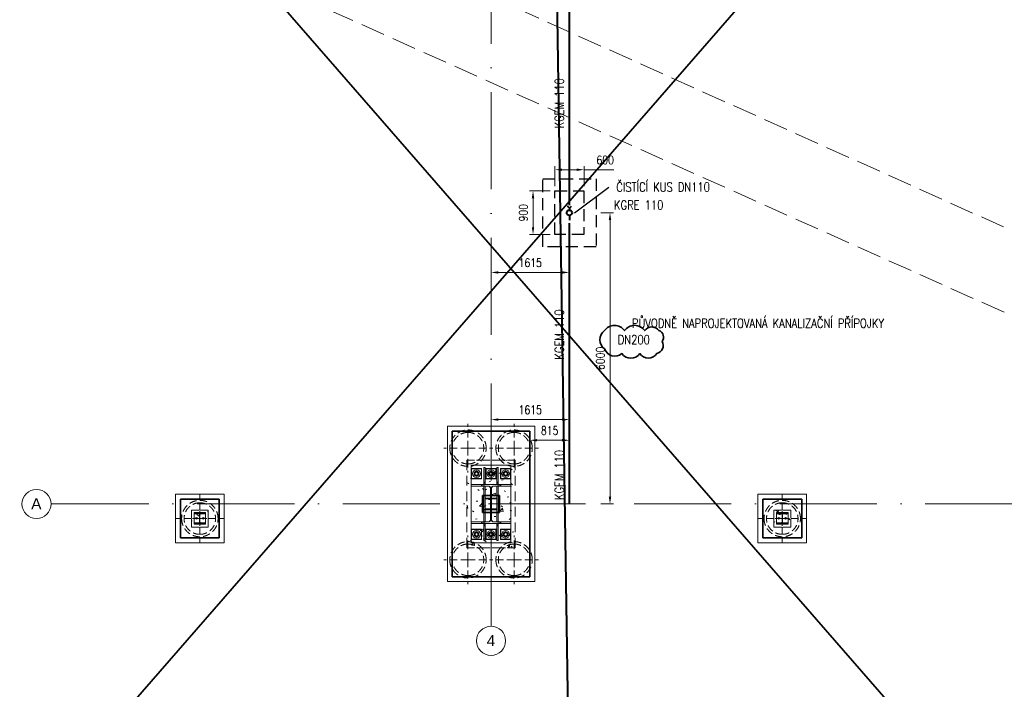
# Model space of a CAD drawing. Header units: millimetres. Extents: x -34728 to 839610, y -480656 to 464976.
# Tile 5 of 69: x 114675 to 134962, y -103717 to -89923. Entities that reach past the tile are written whole.
import ezdxf
from ezdxf import colors
from ezdxf.entities.mleader import LeaderData, LeaderLine
from ezdxf.enums import TextEntityAlignment as Align
from ezdxf.math import Vec2, Vec3

# ---------------------------------------------------------------- set-up
doc = ezdxf.new("R2010")
doc.units = ezdxf.units.MM
for name, pattern in [('IMPORT-A_CARA_07', [700, 500, -200]), ('IMPORT-KANVPOVO', [2000, 700, -650, 0, -650]), ('Rebar Cover Lines', [320.04, 160.02, -160.02]), ('Skryté 1_5', [220, 150, -70]), ('ČERCHOVANÁ', [25.4, 12.7, -6.35, 0, -6.35]), ('Čerchovaná 20mm', [3000, 2000, -500, 0, -500]), ('Čárkovaná', [0.75, 0.5, -0.25])]:
    doc.linetypes.add(name, pattern=pattern)
doc.layers.get('0').update_dxf_attribs({"color": 9})
doc.layers.get('Defpoints').update_dxf_attribs({"color": 140})
for name, color, linetype, lineweight in [('06_KÓTY', 9, 'Continuous', 9), ('09_SANITA', 5, 'Continuous', 9), ('11542_003_OK-HALA_TaO-1_ET_R01_AciS_2025-04-14_sloupy_dwg', 9, 'Continuous', 9), ('_KANAL TRASA 1', 10, 'IMPORT-KANVPOVO', 70), ('CA_NEVHRA', 9, 'Skryté 1_5', 9), ('CA_OSY', 9, 'ČERCHOVANÁ', 9), ('CA_TEXT35', 9, 'Continuous', 9), ('CA_ZAKLADY25', 9, 'Continuous', 18), ('Konstrukční přípoje', 253, 'Continuous', 18), ('PL_KANAL', 240, 'Continuous', 40), ('SS_HALA_TaO-SLOUP', 9, 'Continuous', 9), ('TEXT25', 3, 'Continuous', 25)]:
    doc.layers.add(name, color=color, linetype=linetype, lineweight=lineweight)
doc.styles.add('Arial_1', font='arial.ttf', dxfattribs={"height": 450})
doc.styles.add('ROMANS', font='romans', dxfattribs={"width": 0.8})
doc.styles.add('Romans_2.5', font='romans.shx', dxfattribs={"width": 0.8, "height": 2.5})
doc.dimstyles.new('T-50_(3.5)', dxfattribs={"dimscale": 50, "dimtxt": 3.5, "dimasz": 3, "dimexe": 1.5, "dimexo": 2, "dimgap": 0, "dimtad": 0, "dimdec": 1, "dimrnd": 1, "dimtxsty": 'ROMANS', "dimcen": 3, "dimclrd": 256, "dimclre": 256, "dimclrt": 256, "dimadec": 1, "dimazin": 2, "dimtfac": 0.714286, "dimtdec": 1, "dimtmove": 0, "dimatfit": 3, "dimldrblk": 'DOTSMALL', "dimfxl": 1, "dimtvp": 1.142857, "dimtolj": 1, "dimlwd": -1, "dimlwe": -1, "dimarcsym": 0})
pattern_1 = [(50, (-53770.05, -7749.9), (728.7365, -63.756), [76.2, -838.2]), (355, (-53770.05, -7749.9), (-140.972, 764.228), [60.96, -670.56]), (100.451, (-53709.3, -7755.2), (587.77, 700.467), [64.76, -712.36]), (46.184, (-53770.05, -7546.7), (1084.316, -168.171), [114.3, -1257.3]), (96.636, (-53679.7, -7560.7), (949.61, 989.71), [97.14, -1068.54]), (351.184, (-53770, -7546.7), (949.62, 989.701), [91.44, -1005.84]), (21, (-53668.45, -7597.5), (606.458, -409.0606), [76.2, -838.2]), (326, (-53668.45, -7597.5), (247.208, 736.753), [60.96, -670.56]), (71.451, (-53617.9, -7631.56), (853.668, 327.6855), [64.76, -712.36]), (37.5, (-53770.05, -7749.87), (12.3547, 338.2201), [33.528, -628.904, 33.528, -647.192, -673.1]), (37.5, (-53770.05, -7749.87), (12.3547, 338.2201), [-1343.152, 33.528, -639.572]), (7.5, (-53770.05, -7749.87), (267.2789, 400.7221), [33.528, -354.584, 33.528, -613.664, -256.54]), (7.5, (-53770.05, -7749.87), (267.2789, 400.7221), [-1035.304, 33.528, -223.012]), (327.5, (-53996.62, -7749.87), (542.3633, -22.9153), [33.528, -220.472, 33.528, -758.952, -1051.56]), (327.5, (-53996.62, -7749.87), (542.3633, -22.9153), [-1046.48, 33.528, -1018.032]), (317.5, (-54098.2, -7749.87), (592.517, 101.707), [33.528, -296.672, 33.528, -492.76, -746.76]), (317.5, (-54098.2, -7749.87), (592.517, 101.707), [-856.488, 33.528, -713.232])]

# ---------------------------------------------------------------- blocks, each defined once
blk = doc.blocks.new('*D324')
at = {"layer": '06_KÓTY', "transparency": 16777216}
for p, q in [((124387, -97964), (124387, -98236)), ((126002, -97964), (126002, -98236)), ((124537, -98161), (125852, -98161))]:
    blk.add_line(p, q, dxfattribs=at)
at = {"layer": '06_KÓTY', "lineweight": 35, "transparency": 16777216}
for points in [[(124537, -98136), (124537, -98186), (124387, -98161)], [(125852, -98136), (125852, -98186), (126002, -98161)]]:
    blk.add_solid(points, dxfattribs=at)
at = {"layer": 'Defpoints', "color": 0, "lineweight": 35, "transparency": 16777216}
for p in [(124387, -97864), (126002, -97864), (126002, -98161)]:
    blk.add_point(p, dxfattribs=at)
at = {"layer": '06_KÓTY', "transparency": 16777216, "insert": (125194, -97961), "char_height": 175, "attachment_point": 5, "style": 'ROMANS'}
blk.add_mtext('\\A1;1615', dxfattribs=at)
blk = doc.blocks.new('_DotSmall')
at = {"color": 0, "linetype": 'ByBlock', "const_width": 0.5}
blk.add_lwpolyline([(-0.0625, 0, 1), (0.0625, 0, 1)], format="xyb", close=True, dxfattribs=at)
blk = doc.blocks.new('*D325')
at = {"layer": '06_KÓTY', "transparency": 16777216}
for p, q in [((125187, -98500), (125187, -98662)), ((125337, -98587), (125852, -98587)), ((126002, -98500), (126002, -98662))]:
    blk.add_line(p, q, dxfattribs=at)
at = {"layer": '06_KÓTY', "lineweight": 35, "transparency": 16777216}
for points in [[(125337, -98562), (125337, -98612), (125187, -98587)], [(125852, -98562), (125852, -98612), (126002, -98587)]]:
    blk.add_solid(points, dxfattribs=at)
at = {"layer": 'Defpoints', "color": 0, "lineweight": 35, "transparency": 16777216}
for p in [(125187, -98400), (126002, -98400), (126002, -98587)]:
    blk.add_point(p, dxfattribs=at)
at = {"layer": '06_KÓTY', "transparency": 16777216, "insert": (125594, -98387), "char_height": 175, "attachment_point": 5, "style": 'ROMANS'}
blk.add_mtext('\\A1;815', dxfattribs=at)
blk = doc.blocks.new('pilota 600 mm - D_750_650-2126742-ZÁKLADY HALY _ DPS')
at = {"layer": 'CA_NEVHRA'}
for p, q in [((0, 0), (0, 500)), ((0, 0), (-500, 0)), ((0, 0), (0, -250)), ((0, 0), (500, 0)), ((0, -250), (0, -500))]:
    blk.add_line(p, q, dxfattribs=at)
blk = doc.blocks.new('pilota 600 mm - D_750_650-2126743-ZÁKLADY HALY _ DPS')
at = {"layer": 'CA_NEVHRA'}
for p, q in [((0, 250), (0, 500)), ((0, 0), (0, 250)), ((0, 0), (-500, 0)), ((0, 0), (500, 0)), ((0, 0), (0, -500))]:
    blk.add_line(p, q, dxfattribs=at)
blk = doc.blocks.new('pilota 600 mm - D_750_650-V26-ZÁKLADY HALY _ DPS')
at = {"layer": 'CA_NEVHRA'}
for p, q in [((0, 175), (0, 500)), ((-175, 0), (-500, 0)), ((0, 0), (-175, 0)), ((0, 0), (0, 175)), ((0, 0), (0, -175)), ((0, 0), (175, 0)), ((175, 0), (500, 0)), ((0, -175), (0, -500))]:
    blk.add_line(p, q, dxfattribs=at)
blk = doc.blocks.new('M_Šroub HPM-E - 64_E-1759689-ZÁKLADY HALY _ DPS')
at = {"layer": 'Konstrukční přípoje'}
for p, q in [((100, 100), (-100, 100)), ((-100, 100), (-100, -100)), ((-100, -100), (-100, 100)), ((-100, 100), (100, 100)), ((0, 58), (-50, 29)), ((0, 58), (-50, 29)), ((-50, 29), (0, 58)), ((0, 58), (-50, 29)), ((-50, 29), (-50, -29)), ((-50, 29), (-50, -29)), ((-50, -29), (-50, 29)), ((-50, 29), (-50, -29)), ((50, 29), (0, 58)), ((50, 29), (0, 58)), ((0, 58), (50, 29)), ((50, 29), (0, 58)), ((50, -29), (50, 29)), ((50, -29), (50, 29)), ((50, 29), (50, -29)), ((50, -29), (50, 29)), ((100, -100), (100, 100)), ((100, 100), (100, -100)), ((-100, -100), (100, -100)), ((100, -100), (-100, -100)), ((-50, -29), (0, -58)), ((-50, -29), (0, -58)), ((0, -58), (-50, -29)), ((-50, -29), (0, -58)), ((0, -58), (50, -29)), ((0, -58), (50, -29)), ((50, -29), (0, -58)), ((0, -58), (50, -29))]:
    blk.add_line(p, q, dxfattribs=at)
for radius, start, end in [(80, 360, 180), (80, 0, 180), (80, 360, 180), (80, 0, 180), (32, 0, 180), (32, 360, 180), (32, 0, 180), (32, 0, 180), (32, 0, 180), (32, 0, 180), (32, 0, 180), (32, 0, 180), (80, 180, 360), (80, 180, 360), (80, 180, 360), (80, 180, 360), (32, 180, 360), (32, 180, 360), (32, 180, 360), (32, 180, 360), (32, 180, 360), (32, 180, 360), (32, 180, 360), (32, 180, 360)]:
    blk.add_arc((0, 0), radius, start, end, dxfattribs=at)
blk = doc.blocks.new('M_Šroub HPM-E - 64_E-1759690-ZÁKLADY HALY _ DPS')
at = {"layer": 'Konstrukční přípoje'}
for p, q in [((100, 100), (-100, 100)), ((-100, 100), (-100, -100)), ((-100, -100), (-100, 100)), ((-100, 100), (100, 100)), ((0, 58), (-50, 29)), ((0, 58), (-50, 29)), ((-50, 29), (0, 58)), ((0, 58), (-50, 29)), ((-50, 29), (-50, -29)), ((-50, 29), (-50, -29)), ((-50, -29), (-50, 29)), ((-50, 29), (-50, -29)), ((50, 29), (0, 58)), ((50, 29), (0, 58)), ((0, 58), (50, 29)), ((50, 29), (0, 58)), ((50, -29), (50, 29)), ((50, -29), (50, 29)), ((50, 29), (50, -29)), ((50, -29), (50, 29)), ((100, -100), (100, 100)), ((100, 100), (100, -100)), ((-100, -100), (100, -100)), ((100, -100), (-100, -100)), ((-50, -29), (0, -58)), ((-50, -29), (0, -58)), ((0, -58), (-50, -29)), ((-50, -29), (0, -58)), ((0, -58), (50, -29)), ((0, -58), (50, -29)), ((50, -29), (0, -58)), ((0, -58), (50, -29))]:
    blk.add_line(p, q, dxfattribs=at)
for radius, start, end in [(80, 0, 180), (80, 0, 180), (80, 0, 180), (80, 0, 180), (80, 180, 360), (80, 180, 0), (80, 180, 360), (80, 180, 0), (32, 0, 180), (32, 0, 180), (32, 0, 180), (32, 0, 180), (32, 0, 180), (32, 0, 180), (32, 0, 180), (32, 0, 180), (32, 180, 360), (32, 180, 360), (32, 180, 360), (32, 180, 360), (32, 180, 360), (32, 180, 0), (32, 180, 360), (32, 180, 360)]:
    blk.add_arc((0, 0), radius, start, end, dxfattribs=at)
blk = doc.blocks.new('Osnova - Bublina osnovy 12mm-4850-ZÁKLADY HALY _ DPS')
at = {"layer": 'CA_TEXT35'}
blk.add_circle((0, 0), 6, dxfattribs=at)
blk = doc.blocks.new('A$C658d4861')
at = {"layer": 'CA_ZAKLADY25', "linetype": 'Rebar Cover Lines', "lineweight": 9}
h = blk.add_hatch(dxfattribs=at)
h.set_pattern_fill('FP_1', color=256, style=0, pattern_type=2)
h.set_pattern_definition(pattern_1)
h.paths.add_polyline_path([(500, -900), (500, 900), (-500, 900), (-500, -900)])
h = blk.add_hatch(dxfattribs=at)
h.set_pattern_fill('FP_1', color=256, style=0, pattern_type=2)
h.set_pattern_definition(pattern_1)
h.paths.add_polyline_path([(-5825, -475), (-5825, -125), (-6175, -125), (-6175, -475)])
h = blk.add_hatch(dxfattribs=at)
h.set_pattern_fill('FP_1', color=256, style=0, pattern_type=2)
h.set_pattern_definition(pattern_1)
h.paths.add_polyline_path([(5825, -475), (6175, -475), (6175, -125), (5825, -125), (5825, -400)])
at = {"layer": '11542_003_OK-HALA_TaO-1_ET_R01_AciS_2025-04-14_sloupy_dwg'}
for p, q in [((150, 400), (-150, 400)), ((-150, 400), (-150, 367)), ((-150, 367), (-39, 367)), ((-9, 337), (-9, -337)), ((9, -337), (9, 337)), ((39, 367), (150, 367)), ((150, 367), (150, 400)), ((-5890, -190), (-6110, -190)), ((-6110, -190), (-6110, -201)), ((-6110, -201), (-6022, -201)), ((-5979, -201), (-5890, -201)), ((-5890, -201), (-5890, -190)), ((6110, -190), (5890, -190)), ((5890, -190), (5890, -201)), ((5890, -201), (5978, -201)), ((6021, -201), (6110, -201)), ((6110, -201), (6110, -190)), ((-6022, -389), (-6110, -389)), ((-6110, -389), (-6110, -400)), ((-6110, -400), (-5890, -400)), ((-6004, -219), (-6004, -371)), ((-5997, -371), (-5997, -219)), ((-5890, -389), (-5979, -389)), ((-5890, -400), (-5890, -389)), ((-39, -367), (-150, -367)), ((-150, -367), (-150, -400)), ((-150, -400), (150, -400)), ((150, -367), (39, -367)), ((150, -400), (150, -367)), ((5978, -389), (5890, -389)), ((5890, -389), (5890, -400)), ((5890, -400), (6110, -400)), ((5996, -219), (5996, -371)), ((6003, -371), (6003, -219)), ((6110, -389), (6021, -389)), ((6110, -400), (6110, -389))]:
    blk.add_line(p, q, dxfattribs=at)
for centre, radius, start, end in [((-39, 337), 30, 0, 90), ((39, 337), 30, 90, 180), ((-6022, -219), 18, 0, 90), ((-5979, -219), 18, 90, 180), ((5978, -219), 18, 0, 90), ((6021, -219), 18, 90, 180), ((-6022, -371), 18, 270, 0), ((-5979, -371), 18, 180, 270), ((-39, -337), 30, 270, 0), ((39, -337), 30, 180, 270), ((5978, -371), 18, 270, 0), ((6021, -371), 18, 180, 270)]:
    blk.add_arc(centre, radius, start, end, dxfattribs=at)
at = {"layer": '_KANAL TRASA 1', "color": 7, "linetype": 'IMPORT-A_CARA_07', "lineweight": 18}
for p, q in [((-9053, 14512), (12020, 5053)), ((-9053, 12737), (11366, 3593))]:
    blk.add_line(p, q, dxfattribs=at)
at = {"layer": 'CA_NEVHRA'}
for centre, radius, start, end in [((-475, 1150), 375, 0, 180), ((-475, 1150), 375, 0, 180), ((-475, 1150), 325, 90, 270), ((-475, 1150), 325, 90, 270), ((-475, 1150), 325, 270, 90), ((-475, 1150), 325, 270, 90), ((475, 1150), 375, 0, 180), ((475, 1150), 375, 0, 180), ((475, 1150), 325, 90, 270), ((475, 1150), 325, 90, 270), ((475, 1150), 325, 270, 90), ((475, 1150), 325, 270, 90), ((-475, 1150), 375, 180, 0), ((-475, 1150), 375, 180, 0), ((475, 1150), 375, 180, 0), ((475, 1150), 375, 180, 0), ((-6000, -300), 375, 0, 180), ((-6000, -300), 375, 0, 180), ((-6000, -300), 325, 90, 270), ((-6000, -300), 325, 90, 270), ((-6000, -300), 325, 270, 90), ((-6000, -300), 325, 270, 90), ((6000, -300), 375, 0, 180), ((6000, -300), 375, 0, 180), ((6000, -300), 325, 90, 270), ((6000, -300), 325, 90, 270), ((6000, -300), 325, 270, 90), ((6000, -300), 325, 270, 90), ((-6000, -300), 375, 180, 0), ((-6000, -300), 375, 180, 0), ((6000, -300), 375, 180, 0), ((6000, -300), 375, 180, 0), ((-475, -1150), 375, 0, 180), ((-475, -1150), 375, 0, 180), ((475, -1150), 375, 0, 180), ((475, -1150), 375, 0, 180), ((-475, -1150), 325, 90, 270), ((-475, -1150), 325, 90, 270), ((-475, -1150), 325, 270, 90), ((-475, -1150), 325, 270, 90), ((475, -1150), 325, 90, 270), ((475, -1150), 325, 90, 270), ((475, -1150), 325, 270, 90), ((475, -1150), 325, 270, 90), ((-475, -1150), 375, 180, 0), ((-475, -1150), 375, 180, 0), ((475, -1150), 375, 180, 0), ((475, -1150), 375, 180, 0)]:
    blk.add_arc(centre, radius, start, end, dxfattribs=at)
at = {"layer": 'CA_OSY', "linetype": 'Čerchovaná 20mm'}
for p, q in [((0, -2518), (0, 28785)), ((-9053, 0), (18822, 0))]:
    blk.add_line(p, q, dxfattribs=at)
at = {"layer": 'CA_ZAKLADY25', "lineweight": 9}
for p, q in [((-900, -1600), (-900, 1600)), ((-900, 1600), (900, 1600)), ((900, 1600), (-900, 1600)), ((-900, 1600), (-900, -1600)), ((900, 1600), (900, -1600)), ((900, -1600), (900, 1600)), ((-6500, -800), (-6500, 200)), ((-6500, 200), (-5500, 200)), ((-5500, 200), (-6500, 200)), ((-6500, 200), (-6500, -800)), ((-5500, 200), (-5500, -800)), ((-5500, -800), (-5500, 200)), ((5500, -800), (5500, 200)), ((5500, 200), (6500, 200)), ((6500, 200), (5500, 200)), ((5500, 200), (5500, -800)), ((6500, 200), (6500, -800)), ((6500, -800), (6500, 200)), ((-5500, -800), (-6500, -800)), ((-6500, -800), (-5500, -800)), ((6500, -800), (5500, -800)), ((5500, -800), (6500, -800)), ((900, -1600), (-900, -1600)), ((-900, -1600), (900, -1600))]:
    blk.add_line(p, q, dxfattribs=at)
at = {"layer": 'CA_ZAKLADY25', "lineweight": 25}
for p, q in [((800, 1500), (-800, 1500)), ((-800, 1500), (-800, -1500)), ((-800, -1500), (-800, 1500)), ((-800, 1500), (800, 1500)), ((800, -1500), (800, 1500)), ((800, 1500), (800, -1500)), ((-5600, 100), (-6400, 100)), ((-6400, 100), (-6400, -700)), ((-6400, -700), (-6400, 100)), ((-6400, 100), (-5600, 100)), ((-5600, -700), (-5600, 100)), ((-5600, 100), (-5600, -700)), ((-175, 175), (175, 175)), ((-175, -175), (-175, 175)), ((175, 175), (-175, 175)), ((-175, 175), (-175, -175)), ((175, 175), (175, -175)), ((175, -175), (175, 175)), ((6400, 100), (5600, 100)), ((5600, 100), (5600, -700)), ((5600, -700), (5600, 100)), ((5600, 100), (6400, 100)), ((6400, -700), (6400, 100)), ((6400, 100), (6400, -700)), ((175, -175), (-175, -175)), ((-175, -175), (175, -175)), ((-6400, -700), (-5600, -700)), ((-5600, -700), (-6400, -700)), ((5600, -700), (6400, -700)), ((6400, -700), (5600, -700)), ((-800, -1500), (800, -1500)), ((800, -1500), (-800, -1500))]:
    blk.add_line(p, q, dxfattribs=at)
at = {"layer": 'CA_ZAKLADY25', "linetype": 'Rebar Cover Lines', "lineweight": 9}
for p, q in [((-500, 900), (500, 900)), ((-500, -900), (-500, 900)), ((-500, 900), (-500, -900)), ((500, 900), (-500, 900)), ((500, 900), (500, -900)), ((500, -900), (500, 900)), ((-6175, -125), (-5825, -125)), ((-6175, -475), (-6175, -125)), ((-6175, -125), (-6175, -475)), ((-5825, -125), (-6175, -125)), ((-5825, -125), (-5825, -475)), ((-5825, -475), (-5825, -125)), ((5825, -125), (6175, -125)), ((5825, -475), (5825, -125)), ((5825, -125), (5825, -475)), ((6175, -125), (5825, -125)), ((6175, -125), (6175, -475)), ((6175, -475), (6175, -125)), ((-5825, -475), (-6175, -475)), ((-6175, -475), (-5825, -475)), ((6175, -475), (5825, -475)), ((5825, -475), (6175, -475)), ((500, -900), (-500, -900)), ((-500, -900), (500, -900))]:
    blk.add_line(p, q, dxfattribs=at)
at = {"layer": 'SS_HALA_TaO-SLOUP'}
for p, q in [((-410, 800), (410, 800)), ((410, 800), (-410, 800)), ((-410, -800), (-410, 800)), ((-410, 800), (-410, -800)), ((-405, 730), (-405, 520)), ((-405, 520), (-405, 730)), ((-195, 730), (-405, 730)), ((-405, 730), (-195, 730)), ((-195, 520), (-195, 730)), ((-195, 730), (-195, 520)), ((-150, 750), (-120, 750)), ((-120, 750), (-150, 750)), ((-150, 750), (-150, 450)), ((-150, 430), (-150, 750)), ((-120, 450), (-120, 750)), ((-120, 750), (-120, 430)), ((-105, 730), (-105, 520)), ((-105, 520), (-105, 730)), ((105, 730), (-105, 730)), ((-105, 730), (105, 730)), ((105, 520), (105, 730)), ((105, 730), (105, 520)), ((120, 750), (120, 450)), ((120, 430), (120, 750)), ((120, 750), (150, 750)), ((120, 750), (150, 750)), ((150, 450), (150, 750)), ((150, 750), (150, 430)), ((195, 730), (195, 520)), ((195, 520), (195, 730)), ((405, 730), (195, 730)), ((195, 730), (405, 730)), ((405, 520), (405, 730)), ((405, 730), (405, 520)), ((410, 800), (410, -800)), ((410, -800), (410, 800)), ((-405, 520), (-195, 520)), ((-195, 520), (-405, 520)), ((-150, 450), (-150, 400)), ((-120, 450), (-150, 450)), ((-120, 430), (-150, 430)), ((-150, 400), (-150, 430)), ((-120, 400), (-120, 450)), ((-120, 430), (-120, 400)), ((-105, 520), (105, 520)), ((105, 520), (-105, 520)), ((150, 450), (120, 450)), ((120, 450), (120, 400)), ((120, 400), (120, 430)), ((120, 430), (150, 430)), ((150, 400), (150, 450)), ((150, 430), (150, 400)), ((195, 520), (405, 520)), ((405, 520), (195, 520)), ((-200, 400), (-410, 400)), ((-410, 400), (-180, 400)), ((-410, 370), (-410, 400)), ((-410, 370), (-410, 400)), ((-410, 370), (-200, 370)), ((-180, 370), (-410, 370)), ((-150, 400), (-200, 400)), ((-200, 400), (-200, 370)), ((-200, 370), (-150, 370)), ((-180, 400), (-150, 400)), ((-180, 370), (-180, 400)), ((-150, 370), (-180, 370)), ((150, 400), (-150, 400)), ((-150, 400), (-150, 367)), ((-120, 400), (-150, 400)), ((-120, 400), (-150, 400)), ((-150, 370), (-150, 400)), ((-150, 370), (-150, 400)), ((-150, 367), (-39, 367)), ((-120, 367), (-150, 367)), ((-150, 367), (-150, -367)), ((-120, 367), (-150, 367)), ((-150, -367), (-150, 367)), ((-149, 366), (-39, 366)), ((-39, 366), (-149, 366)), ((-149, -366), (-149, 366)), ((-149, 366), (-149, -366)), ((-120, -367), (-120, 367)), ((-120, 367), (-120, -367)), ((-39, 366), (-9, 336)), ((-9, 336), (-39, 366)), ((-9, 337), (-9, -337)), ((-9, 336), (-9, -336)), ((-9, -336), (-9, 336)), ((9, 336), (39, 366)), ((39, 366), (9, 336)), ((9, -337), (9, 337)), ((9, -336), (9, 336)), ((9, 336), (9, -336)), ((39, 367), (150, 367)), ((39, 366), (149, 366)), ((149, 366), (39, 366)), ((120, 400), (150, 400)), ((120, 400), (150, 400)), ((120, 367), (120, -367)), ((150, 367), (120, 367)), ((150, 367), (120, 367)), ((120, -367), (120, 367)), ((149, 366), (149, -366)), ((149, -366), (149, 366)), ((150, 367), (150, 400)), ((150, 400), (180, 400)), ((150, 370), (150, 400)), ((150, 370), (150, 400)), ((200, 400), (150, 400)), ((180, 370), (150, 370)), ((150, 370), (200, 370)), ((150, -367), (150, 367)), ((150, 367), (150, -367)), ((180, 400), (410, 400)), ((180, 370), (180, 400)), ((410, 370), (180, 370)), ((410, 400), (200, 400)), ((200, 370), (200, 400)), ((200, 370), (410, 370)), ((410, 400), (410, 370)), ((410, 370), (410, 400)), ((-120, 103), (-120, 120)), ((-120, 120), (-120, 103)), ((-120, 120), (120, 120)), ((120, 120), (-120, 120)), ((-26, 103), (-120, 103)), ((-120, 103), (-26, 103)), ((-5, -82), (-5, 82)), ((-5, 82), (-5, -82)), ((5, 82), (5, -82)), ((5, -82), (5, 82)), ((120, 103), (26, 103)), ((26, 103), (120, 103)), ((120, 120), (120, 103)), ((120, 103), (120, 120)), ((-6120, -175), (-5880, -175)), ((-5880, -175), (-6120, -175)), ((-6120, -415), (-6120, -175)), ((-6120, -175), (-6120, -415)), ((-6110, -201), (-6110, -190)), ((-6110, -190), (-5890, -190)), ((-6022, -201), (-6110, -201)), ((-5890, -201), (-5979, -201)), ((-5890, -190), (-5890, -201)), ((-5880, -175), (-5880, -415)), ((-5880, -415), (-5880, -175)), ((-120, -103), (-26, -103)), ((-26, -103), (-120, -103)), ((-120, -120), (-120, -103)), ((-120, -103), (-120, -120)), ((120, -120), (-120, -120)), ((-120, -120), (120, -120)), ((26, -103), (120, -103)), ((120, -103), (26, -103)), ((120, -103), (120, -120)), ((120, -120), (120, -103)), ((5880, -175), (6120, -175)), ((6120, -175), (5880, -175)), ((5880, -415), (5880, -175)), ((5880, -175), (5880, -415)), ((6110, -190), (5890, -190)), ((5890, -190), (5890, -201)), ((5890, -201), (5978, -201)), ((6021, -201), (6110, -201)), ((6110, -201), (6110, -190)), ((6120, -175), (6120, -415)), ((6120, -415), (6120, -175)), ((-6110, -400), (-6110, -389)), ((-6110, -389), (-6022, -389)), ((-5890, -400), (-6110, -400)), ((-6070, -278), (-6085, -286)), ((-6085, -286), (-6070, -278)), ((-6085, -286), (-6085, -304)), ((-6085, -304), (-6085, -286)), ((-6085, -304), (-6070, -312)), ((-6070, -312), (-6085, -304)), ((-6055, -286), (-6070, -278)), ((-6070, -278), (-6055, -286)), ((-6070, -312), (-6055, -304)), ((-6055, -304), (-6070, -312)), ((-6055, -304), (-6055, -286)), ((-6055, -286), (-6055, -304)), ((-6004, -371), (-6004, -219)), ((-5997, -219), (-5997, -371)), ((-5979, -389), (-5890, -389)), ((-5930, -278), (-5945, -286)), ((-5945, -286), (-5930, -278)), ((-5945, -286), (-5945, -304)), ((-5945, -304), (-5945, -286)), ((-5945, -304), (-5930, -312)), ((-5930, -312), (-5945, -304)), ((-5915, -286), (-5930, -278)), ((-5930, -278), (-5915, -286)), ((-5930, -312), (-5915, -304)), ((-5915, -304), (-5930, -312)), ((-5915, -304), (-5915, -286)), ((-5915, -286), (-5915, -304)), ((-5890, -389), (-5890, -400)), ((-410, -400), (-410, -370)), ((-410, -370), (-410, -400)), ((-200, -370), (-410, -370)), ((-410, -370), (-180, -370)), ((-410, -400), (-200, -400)), ((-180, -400), (-410, -400)), ((-150, -370), (-200, -370)), ((-200, -370), (-200, -400)), ((-200, -400), (-150, -400)), ((-180, -370), (-180, -400)), ((-180, -370), (-150, -370)), ((-150, -400), (-180, -400)), ((-150, -367), (-150, -400)), ((-39, -367), (-150, -367)), ((-150, -367), (-120, -367)), ((-120, -367), (-150, -367)), ((-150, -370), (-150, -400)), ((-150, -370), (-150, -400)), ((-150, -400), (150, -400)), ((-150, -400), (-150, -450)), ((-120, -400), (-150, -400)), ((-120, -400), (-150, -400)), ((-150, -430), (-150, -400)), ((-39, -366), (-149, -366)), ((-149, -366), (-39, -366)), ((-120, -450), (-120, -400)), ((-120, -400), (-120, -430)), ((-9, -336), (-39, -366)), ((-39, -366), (-9, -336)), ((39, -366), (9, -336)), ((9, -336), (39, -366)), ((149, -366), (39, -366)), ((39, -366), (149, -366)), ((150, -367), (39, -367)), ((120, -367), (150, -367)), ((150, -367), (120, -367)), ((120, -430), (120, -400)), ((120, -400), (150, -400)), ((120, -400), (150, -400)), ((120, -400), (120, -450)), ((150, -400), (150, -367)), ((200, -370), (150, -370)), ((150, -370), (150, -400)), ((150, -370), (150, -400)), ((150, -370), (180, -370)), ((150, -400), (150, -430)), ((150, -450), (150, -400)), ((150, -400), (200, -400)), ((180, -400), (150, -400)), ((180, -370), (180, -400)), ((180, -370), (410, -370)), ((410, -400), (180, -400)), ((200, -400), (200, -370)), ((410, -370), (200, -370)), ((200, -400), (410, -400)), ((410, -370), (410, -400)), ((410, -370), (410, -400)), ((5890, -389), (5890, -400)), ((5978, -389), (5890, -389)), ((5890, -400), (6110, -400)), ((5930, -278), (5915, -286)), ((5915, -286), (5930, -278)), ((5915, -286), (5915, -304)), ((5915, -304), (5915, -286)), ((5915, -304), (5930, -312)), ((5930, -312), (5915, -304)), ((5945, -286), (5930, -278)), ((5930, -278), (5945, -286)), ((5930, -312), (5945, -304)), ((5945, -304), (5930, -312)), ((5945, -304), (5945, -286)), ((5945, -286), (5945, -304)), ((5996, -219), (5996, -371)), ((6003, -371), (6003, -219)), ((6110, -389), (6021, -389)), ((6070, -278), (6055, -286)), ((6055, -286), (6070, -278)), ((6055, -286), (6055, -304)), ((6055, -304), (6055, -286)), ((6055, -304), (6070, -312)), ((6070, -312), (6055, -304)), ((6085, -286), (6070, -278)), ((6070, -278), (6085, -286)), ((6070, -312), (6085, -304)), ((6085, -304), (6070, -312)), ((6085, -304), (6085, -286)), ((6085, -286), (6085, -304)), ((6110, -400), (6110, -389)), ((-5880, -415), (-6120, -415)), ((-6120, -415), (-5880, -415)), ((-405, -520), (-405, -730)), ((-405, -730), (-405, -520)), ((-195, -520), (-405, -520)), ((-405, -520), (-195, -520)), ((-195, -730), (-195, -520)), ((-195, -520), (-195, -730)), ((-120, -430), (-150, -430)), ((-150, -750), (-150, -430)), ((-150, -450), (-120, -450)), ((-150, -450), (-150, -750)), ((-120, -430), (-120, -750)), ((-120, -750), (-120, -450)), ((-105, -520), (-105, -730)), ((-105, -730), (-105, -520)), ((105, -520), (-105, -520)), ((-105, -520), (105, -520)), ((105, -730), (105, -520)), ((105, -520), (105, -730)), ((120, -750), (120, -430)), ((120, -430), (150, -430)), ((120, -450), (120, -750)), ((120, -450), (150, -450)), ((150, -430), (150, -750)), ((150, -750), (150, -450)), ((195, -520), (195, -730)), ((195, -730), (195, -520)), ((405, -520), (195, -520)), ((195, -520), (405, -520)), ((405, -730), (405, -520)), ((405, -520), (405, -730)), ((6120, -415), (5880, -415)), ((5880, -415), (6120, -415)), ((410, -800), (-410, -800)), ((-410, -800), (410, -800)), ((-405, -730), (-195, -730)), ((-195, -730), (-405, -730)), ((-120, -750), (-150, -750)), ((-120, -750), (-150, -750)), ((-105, -730), (105, -730)), ((105, -730), (-105, -730)), ((150, -750), (120, -750)), ((120, -750), (150, -750)), ((195, -730), (405, -730)), ((405, -730), (195, -730))]:
    blk.add_line(p, q, dxfattribs=at)
for centre, radius, start, end in [((-300, 625), 45, 0, 180), ((-300, 625), 45, 0, 180), ((-300, 625), 45, 180, 0), ((-300, 625), 45, 180, 0), ((-300, 625), 35, 0, 180), ((-300, 625), 35, 0, 180), ((-300, 625), 35, 180, 0), ((-300, 625), 35, 180, 0), ((0, 625), 45, 0, 180), ((0, 625), 45, 0, 180), ((0, 625), 45, 180, 0), ((0, 625), 45, 180, 0), ((0, 625), 35, 0, 180), ((0, 625), 35, 0, 180), ((0, 625), 35, 180, 0), ((0, 625), 35, 180, 0), ((300, 625), 45, 0, 180), ((300, 625), 45, 0, 180), ((300, 625), 45, 180, 0), ((300, 625), 45, 180, 0), ((300, 625), 35, 0, 180), ((300, 625), 35, 0, 180), ((300, 625), 35, 180, 0), ((300, 625), 35, 180, 0), ((-39, 337), 30, 0, 90), ((39, 337), 30, 90, 180), ((-26, 82), 21, 0, 90), ((-26, 82), 21, 0, 90), ((26, 82), 21, 90, 180), ((26, 82), 21, 90, 180), ((-6022, -219), 18, 0, 90), ((-5979, -219), 18, 90, 180), ((-26, -82), 21, 270, 0), ((-26, -82), 21, 270, 0), ((26, -82), 21, 180, 270), ((26, -82), 21, 180, 270), ((5978, -219), 18, 0, 90), ((6021, -219), 18, 90, 180), ((-6070, -295), 18.5, 0, 180), ((-6070, -295), 18.5, 0, 180), ((-6070, -295), 18.5, 180, 0), ((-6070, -295), 18.5, 180, 0), ((-6070, -295), 11, 0, 180), ((-6070, -295), 11, 0, 180), ((-6070, -295), 11, 180, 0), ((-6070, -295), 11, 180, 0), ((-6070, -295), 10, 0, 180), ((-6070, -295), 10, 0, 180), ((-6070, -295), 10, 0, 180), ((-6070, -295), 10, 0, 180), ((-6070, -295), 10, 180, 0), ((-6070, -295), 10, 180, 0), ((-6070, -295), 10, 180, 0), ((-6070, -295), 10, 180, 0), ((-6022, -371), 18, 270, 0), ((-5979, -371), 18, 180, 270), ((-5930, -295), 18.5, 0, 180), ((-5930, -295), 18.5, 0, 180), ((-5930, -295), 18.5, 180, 0), ((-5930, -295), 18.5, 180, 0), ((-5930, -295), 11, 0, 180), ((-5930, -295), 11, 0, 180), ((-5930, -295), 11, 180, 0), ((-5930, -295), 11, 180, 0), ((-5930, -295), 10, 0, 180), ((-5930, -295), 10, 0, 180), ((-5930, -295), 10, 0, 180), ((-5930, -295), 10, 0, 180), ((-5930, -295), 10, 180, 0), ((-5930, -295), 10, 180, 0), ((-5930, -295), 10, 180, 0), ((-5930, -295), 10, 180, 0), ((-39, -337), 30, 270, 0), ((39, -337), 30, 180, 270), ((5930, -295), 18.5, 0, 180), ((5930, -295), 18.5, 0, 180), ((5930, -295), 18.5, 180, 0), ((5930, -295), 18.5, 180, 0), ((5930, -295), 11, 0, 180), ((5930, -295), 11, 0, 180), ((5930, -295), 11, 180, 0), ((5930, -295), 11, 180, 0), ((5930, -295), 10, 0, 180), ((5930, -295), 10, 0, 180), ((5930, -295), 10, 0, 180), ((5930, -295), 10, 0, 180), ((5930, -295), 10, 180, 0), ((5930, -295), 10, 180, 0), ((5930, -295), 10, 180, 0), ((5930, -295), 10, 180, 0), ((5978, -371), 18, 270, 0), ((6021, -371), 18, 180, 270), ((6070, -295), 18.5, 0, 180), ((6070, -295), 18.5, 0, 180), ((6070, -295), 18.5, 180, 0), ((6070, -295), 18.5, 180, 0), ((6070, -295), 11, 0, 180), ((6070, -295), 11, 0, 180), ((6070, -295), 11, 180, 0), ((6070, -295), 11, 180, 0), ((6070, -295), 10, 0, 180), ((6070, -295), 10, 0, 180), ((6070, -295), 10, 0, 180), ((6070, -295), 10, 0, 180), ((6070, -295), 10, 180, 0), ((6070, -295), 10, 180, 0), ((6070, -295), 10, 180, 0), ((6070, -295), 10, 180, 0), ((-300, -625), 45, 0, 180), ((-300, -625), 45, 0, 180), ((-300, -625), 35, 0, 180), ((-300, -625), 35, 0, 180), ((0, -625), 45, 0, 180), ((0, -625), 45, 0, 180), ((0, -625), 35, 0, 180), ((0, -625), 35, 0, 180), ((300, -625), 45, 0, 180), ((300, -625), 45, 0, 180), ((300, -625), 35, 0, 180), ((300, -625), 35, 0, 180), ((-300, -625), 45, 180, 0), ((-300, -625), 45, 180, 0), ((-300, -625), 35, 180, 0), ((-300, -625), 35, 180, 0), ((0, -625), 45, 180, 0), ((0, -625), 45, 180, 0), ((0, -625), 35, 180, 0), ((0, -625), 35, 180, 0), ((300, -625), 45, 180, 0), ((300, -625), 45, 180, 0), ((300, -625), 35, 180, 0), ((300, -625), 35, 180, 0)]:
    blk.add_arc(centre, radius, start, end, dxfattribs=at)
at = {"layer": 'CA_NEVHRA'}
for name, p in [('pilota 600 mm - D_750_650-2126742-ZÁKLADY HALY _ DPS', (-475, 1150)), ('pilota 600 mm - D_750_650-2126743-ZÁKLADY HALY _ DPS', (-475, -1150))]:
    blk.add_blockref(name, p, dxfattribs=at)
at = {"layer": 'CA_NEVHRA', "rotation": 180}
for name, p in [('pilota 600 mm - D_750_650-2126743-ZÁKLADY HALY _ DPS', (475, 1150)), ('pilota 600 mm - D_750_650-V26-ZÁKLADY HALY _ DPS', (-6000, -300)), ('pilota 600 mm - D_750_650-V26-ZÁKLADY HALY _ DPS', (6000, -300)), ('pilota 600 mm - D_750_650-2126742-ZÁKLADY HALY _ DPS', (475, -1150))]:
    blk.add_blockref(name, p, dxfattribs=at)
at = {"layer": 'CA_TEXT35', "xscale": 49.99999999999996, "yscale": 49.99999999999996, "zscale": 49.99999999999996, "rotation": 270}
blk.add_blockref('Osnova - Bublina osnovy 12mm-4850-ZÁKLADY HALY _ DPS', (-9365, 0), dxfattribs=at)
at = {"layer": 'CA_TEXT35', "xscale": 49.99999999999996, "yscale": 49.99999999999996, "zscale": 49.99999999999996}
blk.add_blockref('Osnova - Bublina osnovy 12mm-4850-ZÁKLADY HALY _ DPS', (0, -2818), dxfattribs=at)
at = {"layer": 'Konstrukční přípoje'}
for name, p in [('M_Šroub HPM-E - 64_E-1759689-ZÁKLADY HALY _ DPS', (-300, 625)), ('M_Šroub HPM-E - 64_E-1759689-ZÁKLADY HALY _ DPS', (0, 625)), ('M_Šroub HPM-E - 64_E-1759689-ZÁKLADY HALY _ DPS', (300, 625)), ('M_Šroub HPM-E - 64_E-1759690-ZÁKLADY HALY _ DPS', (-300, -625)), ('M_Šroub HPM-E - 64_E-1759690-ZÁKLADY HALY _ DPS', (0, -625)), ('M_Šroub HPM-E - 64_E-1759690-ZÁKLADY HALY _ DPS', (300, -625))]:
    blk.add_blockref(name, p, dxfattribs=at)
at = {"layer": 'CA_TEXT35', "char_height": 225, "attachment_point": 1, "style": 'Arial_1', "bg_fill": 3, "box_fill_scale": 1.25, "bg_fill_color": 256, "bg_fill_true_color": 13158600, "bg_fill_transparency": 0}
for s, insert, width in [('\\fArial|b0|i0|c238|p34|;A', (-9474, 118), 256.54), ('\\fArial|b0|i0|c238|p34|;4', (-89, -2702), 212.45)]:
    blk.add_mtext(s, dxfattribs=dict(at, insert=insert, width=width))
blk = doc.blocks.new('A$C292c492e')
at = {"layer": 'PL_KANAL'}
for p, q in [((0, 96), (-42, 138)), ((0, 96), (42, 138)), ((0, 96), (0, 55)), ((0, -55), (0, -154))]:
    blk.add_line(p, q, dxfattribs=at)
blk.add_circle((0, 0), 55, dxfattribs=at)
blk = doc.blocks.new('*D329')
at = {"layer": '06_KÓTY', "transparency": 16777216}
for p, q in [((125702, -93350), (125702, -92939)), ((125852, -93014), (126152, -93014)), ((126302, -93350), (126302, -92939)), ((126302, -93014), (126915, -93014))]:
    blk.add_line(p, q, dxfattribs=at)
at = {"layer": '06_KÓTY', "lineweight": 35, "transparency": 16777216}
for points in [[(125852, -92989), (125852, -93039), (125702, -93014)], [(126152, -92989), (126152, -93039), (126302, -93014)]]:
    blk.add_solid(points, dxfattribs=at)
at = {"layer": 'Defpoints', "color": 0, "lineweight": 35, "transparency": 16777216}
for p in [(126302, -93014), (125702, -93450), (126302, -93450)]:
    blk.add_point(p, dxfattribs=at)
at = {"layer": '06_KÓTY', "transparency": 16777216, "insert": (126738, -92814), "char_height": 175, "attachment_point": 5, "style": 'ROMANS'}
blk.add_mtext('\\A1;600', dxfattribs=at)
blk = doc.blocks.new('*D326')
at = {"layer": '06_KÓTY', "transparency": 16777216}
for p, q in [((126652, -93900), (126913, -93900)), ((126838, -94050), (126838, -99750)), ((126652, -99900), (126913, -99900))]:
    blk.add_line(p, q, dxfattribs=at)
at = {"layer": '06_KÓTY', "lineweight": 35, "transparency": 16777216}
for points in [[(126813, -94050), (126863, -94050), (126838, -93900)], [(126813, -99750), (126863, -99750), (126838, -99900)]]:
    blk.add_solid(points, dxfattribs=at)
at = {"layer": 'Defpoints', "color": 0, "lineweight": 35, "transparency": 16777216}
for p in [(126552, -93900), (126552, -99900), (126838, -99900)]:
    blk.add_point(p, dxfattribs=at)
at = {"layer": '06_KÓTY', "transparency": 16777216, "insert": (126638, -96900), "char_height": 175, "attachment_point": 5, "rotation": 90, "style": 'ROMANS'}
blk.add_mtext('\\A1;6000', dxfattribs=at)
blk = doc.blocks.new('*D327')
at = {"layer": '06_KÓTY', "transparency": 16777216}
for p, q in [((125602, -93450), (125177, -93450)), ((125252, -94200), (125252, -93600)), ((125602, -94350), (125177, -94350))]:
    blk.add_line(p, q, dxfattribs=at)
at = {"layer": '06_KÓTY', "lineweight": 35, "transparency": 16777216}
for points in [[(125227, -93600), (125277, -93600), (125252, -93450)], [(125227, -94200), (125277, -94200), (125252, -94350)]]:
    blk.add_solid(points, dxfattribs=at)
at = {"layer": 'Defpoints', "color": 0, "lineweight": 35, "transparency": 16777216}
for p in [(125252, -93450), (125702, -93450), (125702, -94350)]:
    blk.add_point(p, dxfattribs=at)
at = {"layer": '06_KÓTY', "transparency": 16777216, "insert": (125052, -93900), "char_height": 175, "attachment_point": 5, "rotation": 90, "style": 'ROMANS'}
blk.add_mtext('\\A1;900', dxfattribs=at)
blk = doc.blocks.new('*D328')
at = {"layer": '06_KÓTY', "transparency": 16777216}
for p, q in [((124387, -94700), (124387, -95205)), ((126002, -94700), (126002, -95205)), ((125852, -95130), (124537, -95130))]:
    blk.add_line(p, q, dxfattribs=at)
at = {"layer": '06_KÓTY', "lineweight": 35, "transparency": 16777216}
for points in [[(124537, -95105), (124537, -95155), (124387, -95130)], [(125852, -95105), (125852, -95155), (126002, -95130)]]:
    blk.add_solid(points, dxfattribs=at)
at = {"layer": 'Defpoints', "color": 0, "lineweight": 35, "transparency": 16777216}
for p in [(124387, -94600), (126002, -94600), (124387, -95130)]:
    blk.add_point(p, dxfattribs=at)
at = {"layer": '06_KÓTY', "transparency": 16777216, "insert": (125194, -94930), "char_height": 175, "attachment_point": 5, "style": 'ROMANS'}
blk.add_mtext('\\A1;1615', dxfattribs=at)
blk = doc.blocks.new('_ClosedBlank')
at = {"color": 0, "linetype": 'ByBlock', "lineweight": -2}
for p, q in [((-1, 0.167), (0, 0)), ((-1, 0.167), (-1, -0.167)), ((0, 0), (-1, -0.167))]:
    blk.add_line(p, q, dxfattribs=at)

msp = doc.modelspace()

# ---------------------------------------------------------------- linework, layer by layer
at = {"layer": '09_SANITA', "color": 160, "lineweight": 40}
msp.add_line((125534.93, -75464.19), (126004.99, -106710.41), dxfattribs=at)
at = {"layer": 'PL_KANAL'}
for p, q in [((126001.86, -93743.82), (126001.86, -75054.69)), ((126001.86, -99899.82), (126001.86, -94113.82))]:
    msp.add_line(p, q, dxfattribs=at)

# ---------------------------------------------------------------- dimensions: what is measured, and where the dimension line sits
at = {"layer": '06_KÓTY'}
for p1, p2, distance, picture, middle in [((124386.86, -97864.49), (126001.86, -97864.49), -296.28, '*D324', (125194.36, -97960.77)), ((125186.86, -98399.82), (126001.86, -98399.82), -187.5, '*D325', (125594.36, -98387.32))]:
    dim = msp.add_aligned_dim(p1=p1, p2=p2, distance=distance, dimstyle='T-50_(3.5)', dxfattribs=at)
    dim.commit()
    dim.dimension.update_dxf_attribs({"geometry": picture, "text_midpoint": middle})

# ---------------------------------------------------------------- leaders
at = {"layer": '09_SANITA', "color": 160}
ml = msp.add_multileader_mtext('Standard', dxfattribs=at)
ml.set_content('{\\fArtifakt Element Black|b0|i0|c238|p34;KANALIZAČNÍ PŘÍPOJKA - KP2\\PPP,SN 16 - DN 200 - dl. 31,0 m\\PNAPOJENÍ DO KANALIZAČNÍ ŠACHTY - NAVRTÁVKA}', color=160, style='Romans_2.5')
ml.set_leader_properties(lineweight=9)
ml.set_arrow_properties(name='CLOSEDBLANK')
ml.build(insert=Vec2(0, 0))
ml.multileader.update_dxf_attribs({"text_left_attachment_type": 2, "text_right_attachment_type": 2, "dogleg_length": 4, "arrow_head_size": 250})
ctx = ml.context
ctx.base_point, ctx.char_height, ctx.arrow_head_size, ctx.landing_gap_size, ctx.plane_origin, ctx.plane_x_axis, ctx.plane_y_axis = Vec3(124428.31, -133529.06), 375, 250, 125, Vec3(140293.65, -113370.01), Vec3(0.01733134, 0.9998498), Vec3(-0.9998498, 0.01733134)
ctx.left_attachment, ctx.right_attachment = 2, 2
notes = []
notes.append((ctx, [(1, (1, 1, 0), (124873.66, -107836.49), (-0.01733134, -0.9998498), 17417.86, [(0, [(125993.12, -106767.61)], 0, [])])]))
ctx.mtext.insert, ctx.mtext.text_direction, ctx.mtext.rotation, ctx.mtext.width, ctx.mtext.defined_height, ctx.mtext.flow_direction = Vec3(123724.84, -118886.24), Vec3(0.01733134, 0.9998498), 1.55346412, 18628.7452, 963.55, 5
for ctx, leaders in notes:
    for number, flags, end, landing, length, lines in leaders:
        leader = LeaderData()
        leader.index, (leader.has_last_leader_line, leader.has_dogleg_vector, leader.attachment_direction) = number, flags
        leader.last_leader_point, leader.dogleg_vector, leader.dogleg_length = Vec3(end), Vec3(landing), length
        for number, points, colour, breaks in lines:
            line = LeaderLine()
            line.index, line.vertices, line.color, line.breaks = number, Vec3.list(points), colors.encode_raw_color(colour), breaks
            leader.lines.append(line)
        ctx.leaders.append(leader)

# ---------------------------------------------------------------- next in the draw order: block references
at = {"color": 220, "lineweight": 35}
msp.add_blockref('A$C658d4861', (124386.86, -99899.82), dxfattribs=at)

# ---------------------------------------------------------------- next in the draw order: linework, layer by layer
for p, q in [((94337.91, -60085.49), (155248.54, -130007.11)), ((155248.54, -60085.49), (94337.91, -130007.11))]:
    msp.add_line(p, q, dxfattribs=at)
msp.add_lwpolyline([(126724.66, -96327.46, 0.52056705), (126724.66, -96705.85, 0.52056705), (127081.87, -96802.12, 0.52056705), (127452.7, -96802.12, 0.52056705), (127799.91, -96802.12, 0.52056705), (127909.18, -96550.41, 0.52056705), (127847.12, -96327.46, 0.52056705), (127553.25, -96327.46, 0.52056705), (127137.92, -96327.46, 0.52056705)], format="xyb", close=True, dxfattribs=at)
at = {"layer": 'PL_KANAL', "linetype": 'Čárkovaná', "lineweight": 25, "ltscale": 500}
for points in [[(125451.86, -93199.82), (126551.86, -93199.82), (126551.86, -94599.82), (125451.86, -94599.82)], [(125701.86, -93449.82), (126301.86, -93449.82), (126301.86, -94349.82), (125701.86, -94349.82)]]:
    msp.add_lwpolyline(points, close=True, dxfattribs=at)
at = {"layer": 'TEXT25', "color": 2, "transparency": 33554687}
msp.add_line((126106.54, -93903.14), (126816.95, -93374.36), dxfattribs=at)

# ---------------------------------------------------------------- next in the draw order: block references
at = {"color": 220, "lineweight": 35}
msp.add_blockref('A$C292c492e', (126001.86, -93899.82), dxfattribs=at)

# ---------------------------------------------------------------- next in the draw order: texts
at = {"color": 160, "lineweight": 35, "style": 'ROMANS', "width": 0.8}
for s, p in [('PŮVODNĚ NAPROJEKTOVANÁ KANALIZAČNÍ PŘÍPOJKY', (129885.69, -96269.74)), ('DN200 ', (127379.84, -96606.87))]:
    msp.add_text(s, height=187.5, dxfattribs=at).set_placement(p, align=Align.CENTER)
at = {"layer": 'TEXT25', "transparency": 33554687, "style": 'ROMANS', "width": 0.8}
for p in [(125885.89, -91646.09), (125885.89, -96408.73), (125885.89, -99302.05)]:
    msp.add_text('KGEM 110', height=187.5, rotation=90, dxfattribs=at).set_placement(p, align=Align.CENTER)
at = {"layer": 'TEXT25', "color": 2, "transparency": 33554687, "style": 'ROMANS', "width": 0.8}
msp.add_text('ČISTÍCÍ KUS DN110', height=187.5, dxfattribs=at).set_placement((127932.34, -93465.95), align=Align.CENTER)
at = {"layer": 'TEXT25', "transparency": 33554687, "style": 'ROMANS', "width": 0.8}
msp.add_text('KGRE 110', height=187.5, dxfattribs=at).set_placement((127428.57, -93834.65), align=Align.CENTER)

# ---------------------------------------------------------------- next in the draw order: dimensions: what is measured, and where the dimension line sits
at = {"layer": '06_KÓTY'}
dim = msp.add_linear_dim(base=(126301.86, -93013.74), p1=(125701.86, -93449.82), p2=(126301.86, -93449.82), angle=0, dimstyle='T-50_(3.5)', dxfattribs=at)
dim.commit()
dim.dimension.update_dxf_attribs({"geometry": '*D329', "text_midpoint": (126737.83, -93013.74), "dimtype": 161})
for p1, p2, distance, picture, middle in [((125701.86, -94349.82), (125701.86, -93449.82), 449.83, '*D327', (125052.03, -93899.82)), ((126551.86, -93899.82), (126551.86, -99899.82), 286.1, '*D326', (126637.96, -96899.82)), ((126001.86, -94599.82), (124386.86, -94599.82), 529.93, '*D328', (125194.36, -94929.75))]:
    dim = msp.add_aligned_dim(p1=p1, p2=p2, distance=distance, dimstyle='T-50_(3.5)', dxfattribs=at)
    dim.commit()
    dim.dimension.update_dxf_attribs({"geometry": picture, "text_midpoint": middle})

doc.saveas('drawing.dxf')
